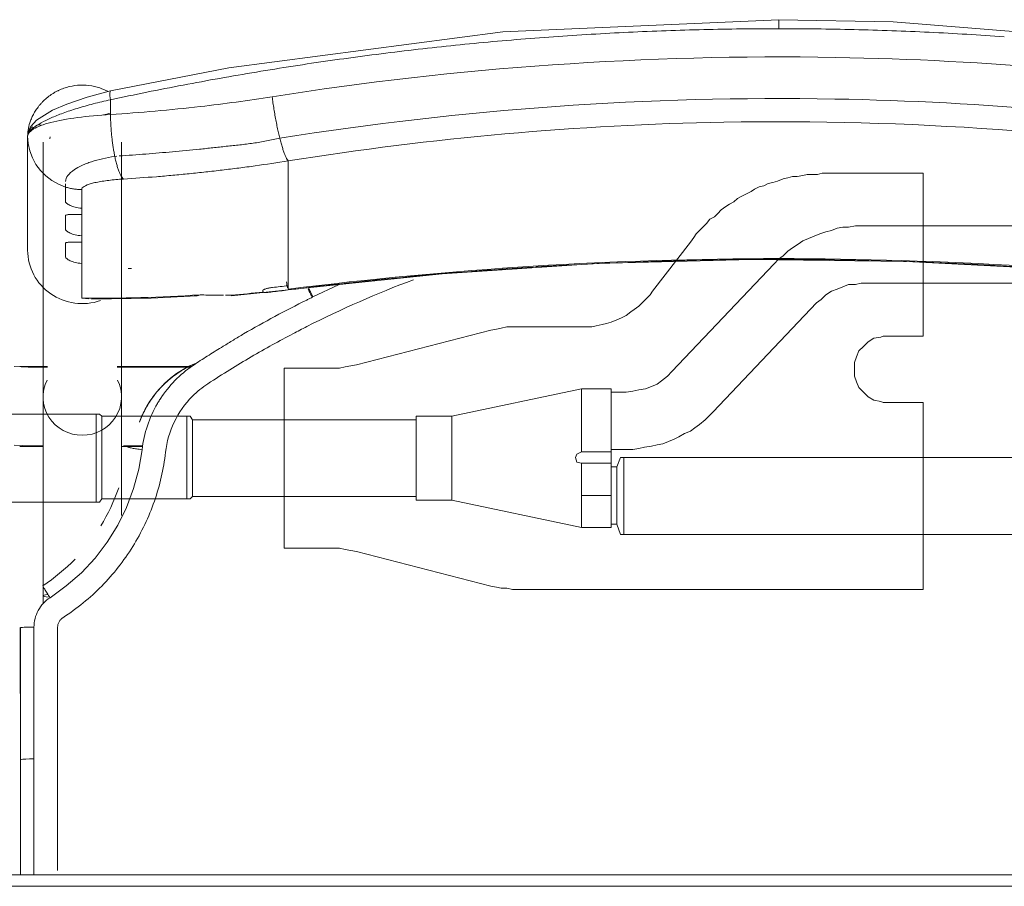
# Model space of a CAD drawing. Header units: metres. Extents: x 3 to 43.5, y -74 to -48.5.
# Tile 90 of 209: x 35.622 to 35.881, y -57.58 to -57.352. Entities that reach past the tile are written whole.
import ezdxf

# ---------------------------------------------------------------- set-up
doc = ezdxf.new("R2010")
doc.units = ezdxf.units.M
doc.linetypes.add('IMPORT-DASHDOT', pattern=[25.4, 12.7, -6.35, 0, -6.35])
doc.layers.add('1PAV - FRIG_dwg', color=7, linetype='Continuous', lineweight=18, true_color=0x767676)
doc.layers.add('HVAC-RFNT', color=30, linetype='Continuous', lineweight=18, true_color=0xff7f00)
doc.layers.add('I-FURN', color=7, linetype='Continuous', lineweight=18)

# ---------------------------------------------------------------- blocks, each defined once
blk = doc.blocks.new('ConjuntoParaAlunoTamanho6 - CJA06_ConjuntoParaAlunoTamanho6-V51-1PAV - FRIGORÍFICA')
at = {"layer": 'I-FURN', "color": 253, "true_color": 0xaaaaaa}
for p, q in [((-0.1979, 0.25969), (-0.1979, 0.22964)), ((-0.19385, 0.25812), (-0.19385, 0.19097)), ((-0.19207, 0.25896), (-0.19202, 0.25906)), ((-0.19202, 0.25906), (-0.19192, 0.25949)), ((-0.17315, 0.19097), (-0.17315, 0.25812)), ((-0.19734, 0.2558), (-0.19665, 0.25395)), ((-0.17493, 0.25435), (-0.17437, 0.25441)), ((-0.19665, 0.25395), (-0.1957, 0.25221)), ((-0.1957, 0.25221), (-0.19451, 0.25062)), ((-0.12923, 0.2438), (-0.12923, 0.25317)), ((-0.12923, 0.24214), (-0.12923, 0.2438)), ((-0.12923, 0.24214), (-0.12923, 0.23653)), ((-0.18366, 0.24073), (-0.18366, 0.23904)), ((-0.12923, 0.23653), (-0.12923, 0.23486)), ((-0.12923, 0.23486), (-0.12923, 0.22925)), ((-0.18366, 0.23345), (-0.18366, 0.23176)), ((-0.12923, 0.22925), (-0.12923, 0.22759)), ((-0.18366, 0.22617), (-0.18366, 0.21701)), ((-0.12923, 0.22759), (-0.12923, 0.22197)), ((-0.12923, 0.22197), (-0.12923, 0.22031)), ((-0.14414, 0.21757), (-0.12926, 0.21915)), ((-0.11598, 0.22048), (-0.1227, 0.21732)), ((-0.18366, 0.21701), (-0.1818, 0.21679)), ((-0.19271, 0.19894), (-0.2, 0.19894)), ((-0.19271, 0.19879), (-0.19385, 0.19879)), ((-0.19385, 0.19879), (-0.19385, 0.19845)), ((-0.19385, 0.19845), (-0.19385, 0.19764)), ((-0.15474, 0.19894), (-0.17429, 0.19894)), ((-0.15494, 0.19879), (-0.17429, 0.19879)), ((-0.19385, 0.19367), (-0.19385, 0.1916)), ((-0.19385, 0.18371), (-0.19385, 0.18582)), ((-0.19385, 0.17809), (-0.19385, 0.17951)), ((-0.2, 0.17794), (-0.19377, 0.17794)), ((-0.17323, 0.17794), (-0.1676, 0.17794)), ((-0.17268, 0.17809), (-0.16757, 0.17809)), ((-0.19385, 0.13857), (-0.19385, 0.13643)), ((-0.19983, 0.13021), (-0.19982, 0.0953)), ((-0.19982, 0.06488), (-0.19982, 0.0953)), ((-0.19982, 0.0953), (-0.19982, 0.09529)), ((-0.19623, 0.09556), (-0.19738, 0.09554)), ((0.247, 0.06497), (-0.247, 0.06497)), ((0.247, 0.06497), (-0.247, 0.06497))]:
    blk.add_line(p, q, dxfattribs=at)
at = {"layer": 'I-FURN', "color": 253, "true_color": 0xaaaaaa, "flags": 128}
for points in [[(0.0001, 0.2904), (-0.07267, 0.28721), (-0.14486, 0.2777), (-0.17603, 0.27161)], [(0.17623, 0.27161), (0.10331, 0.28398), (0.03018, 0.28985), (0.0001, 0.2904)], [(-0.17603, 0.27161), (-0.18218, 0.26997), (-0.18761, 0.26812), (-0.19131, 0.26652), (-0.19557, 0.2639), (-0.19708, 0.26226), (-0.19765, 0.26113), (-0.1979, 0.25971)], [(-0.17607, 0.26928), (-0.17607, 0.26831), (-0.17607, 0.26734), (-0.17607, 0.26637), (-0.17607, 0.2654)], [(-0.1979, 0.24468), (-0.1979, 0.2522), (-0.1979, 0.25971)], [(-0.1979, 0.25969), (-0.19776, 0.25773), (-0.19734, 0.2558)], [(-0.1979, 0.25969), (-0.1979, 0.25218), (-0.1979, 0.24467), (-0.1979, 0.23715), (-0.1979, 0.22964)], [(-0.19451, 0.25062), (-0.19311, 0.2492), (-0.19152, 0.24799)], [(-0.19152, 0.24799), (-0.18977, 0.24701), (-0.1879, 0.24628)], [(-0.1879, 0.24243), (-0.1879, 0.24339), (-0.1879, 0.24435), (-0.1879, 0.24532), (-0.1879, 0.24628)], [(-0.18366, 0.24561), (-0.18366, 0.24439), (-0.18366, 0.24317), (-0.18366, 0.24195), (-0.18366, 0.24073)], [(-0.18366, 0.23904), (-0.18366, 0.23764), (-0.18366, 0.23624), (-0.18366, 0.23485), (-0.18366, 0.23345)], [(-0.1879, 0.23515), (-0.1879, 0.23603), (-0.1879, 0.23692), (-0.1879, 0.2378), (-0.1879, 0.23868)], [(-0.1879, 0.22787), (-0.1879, 0.22876), (-0.1879, 0.22964), (-0.1879, 0.23052), (-0.1879, 0.23141)], [(-0.18366, 0.23176), (-0.18366, 0.23036), (-0.18366, 0.22897), (-0.18366, 0.22757), (-0.18366, 0.22617)], [(-0.12926, 0.21915), (-0.08865, 0.22342), (-0.0479, 0.2261), (-0.00707, 0.22717), (0.03376, 0.22666), (0.07455, 0.22454), (0.11521, 0.22083), (0.12946, 0.21915)], [(-0.1359, 0.2187), (-0.1359, 0.21878), (-0.1359, 0.21886), (-0.1359, 0.21893), (-0.1359, 0.21901)], [(-0.12923, 0.22031), (-0.12923, 0.22007), (-0.12923, 0.21984), (-0.12923, 0.21961), (-0.12923, 0.21937)], [(-0.18111, 0.21677), (-0.16533, 0.21701), (-0.15331, 0.21761)], [(-0.20148, 0.19894), (-0.19961, 0.19888), (-0.19772, 0.19883), (-0.19583, 0.1988), (-0.19394, 0.19879), (-0.19385, 0.19879)], [(-0.20144, 0.17823), (-0.19935, 0.17816), (-0.19725, 0.17811), (-0.19515, 0.17809), (-0.19385, 0.17809)], [(-0.19385, 0.13857), (-0.19385, 0.14057), (-0.19385, 0.14257), (-0.19385, 0.14457), (-0.19385, 0.14656), (-0.19385, 0.14855), (-0.19385, 0.15053), (-0.19385, 0.15249), (-0.19385, 0.15444), (-0.19385, 0.15637), (-0.19385, 0.15827), (-0.19385, 0.16015), (-0.19385, 0.162), (-0.19385, 0.16382), (-0.19385, 0.1656), (-0.19385, 0.16735), (-0.19385, 0.16905), (-0.19385, 0.17071), (-0.19385, 0.17233), (-0.19385, 0.1739), (-0.19385, 0.17541), (-0.19385, 0.17687), (-0.19385, 0.17828), (-0.19385, 0.17963), (-0.19385, 0.18092), (-0.19385, 0.18215), (-0.19385, 0.18331), (-0.19385, 0.18441), (-0.19385, 0.18544), (-0.19385, 0.1864), (-0.19385, 0.18729), (-0.19385, 0.1881), (-0.19385, 0.18885), (-0.19385, 0.18951), (-0.19385, 0.19011), (-0.19385, 0.19062), (-0.19385, 0.19097)], [(-0.17315, 0.19097), (-0.17315, 0.19051), (-0.17315, 0.18998), (-0.17315, 0.18937), (-0.17315, 0.18869), (-0.17315, 0.18793), (-0.17315, 0.1871), (-0.17315, 0.18619), (-0.17315, 0.18522), (-0.17315, 0.18417), (-0.17315, 0.18306), (-0.17315, 0.18188), (-0.17315, 0.18064), (-0.17315, 0.17934), (-0.17315, 0.17798), (-0.17315, 0.17656), (-0.17315, 0.17508), (-0.17315, 0.17355), (-0.17315, 0.17198), (-0.17315, 0.17035), (-0.17315, 0.16868), (-0.17315, 0.16696), (-0.17315, 0.16521), (-0.17315, 0.16342), (-0.17315, 0.16159), (-0.17315, 0.15974)], [(-0.16841, 0.18438), (-0.16841, 0.18437), (-0.16841, 0.18435), (-0.16841, 0.18434), (-0.16841, 0.18432)], [(-0.16774, 0.17706), (-0.16861, 0.17188), (-0.16997, 0.16679), (-0.17181, 0.16185), (-0.17415, 0.15713), (-0.17693, 0.15265), (-0.18013, 0.14846), (-0.18374, 0.14461), (-0.18771, 0.14113), (-0.19199, 0.13805)], [(-0.19623, 0.13025), (-0.19623, 0.12331), (-0.19623, 0.11637), (-0.19623, 0.10942), (-0.19623, 0.10249), (-0.19623, 0.09556)], [(-0.19738, 0.09554), (-0.19841, 0.0955), (-0.1992, 0.09544), (-0.19969, 0.09537), (-0.19982, 0.0953)], [(0.247, 0.06197), (0.1235, 0.06197), (0, 0.06197), (-0.1235, 0.06197), (-0.247, 0.06197)], [(-0.247, 0.06197), (-0.1235, 0.06197), (0, 0.06197), (0.1235, 0.06197), (0.247, 0.06197)]]:
    blk.add_lwpolyline(points, dxfattribs=at)
at = {"layer": 'I-FURN', "color": 253, "true_color": 0xaaaaaa}
for centre, major_axis, ratio, start_param, end_param in [((-0.1835, 0.22964), (-0.0144, 0), 0.978148, 0, 1.909658), ((0.0001, -0.77117), (1.0209, 0), 0.978148, 1.443771, 1.697822), ((0.0001, -0.77159), (1.0211, 0), 0.978148, 1.443771, 1.633569), ((-0.17927, 0.60128), (0.385, 0), 0.978148, 4.732926, 4.735013), ((0.0001, -0.77159), (1.0211, 0), 0.978148, 1.634309, 1.697822), ((-0.1305, 0.22908), (-0.00124, 0.00992), 0.026339, 2.463316, 2.789234), ((-0.17927, 0.60263), (0.395, 0), 0.978148, 4.801491, 4.822541), ((-0.17927, 0.60356), (0.395, 0), 0.978148, 4.828782, 4.839414), ((-0.17927, 0.60221), (0.3948, 0), 0.978148, 4.828842, 4.839414), ((-0.17927, 0.60336), (0.395, 0), 0.978148, 4.701279, 4.780293), ((-0.14501, 0.22754), (-0.00087, 0.00996), 0.018501, 2.957526, 3.350225), ((-0.1835, 0.19097), (0.01035, 0), 0.978148, 2.686587, 4.712389), ((-0.1835, 0.19097), (0.01035, 0), 0.978148, 4.712389, 6.738191), ((-0.1835, 0.13857), (0.01035, 0), 0.069756, 2.648425, 3.665191)]:
    blk.add_ellipse(centre, major_axis=major_axis, ratio=ratio, start_param=start_param, end_param=end_param, dxfattribs=at)
for points in [[(0.0001, 0.29036), (0.0001, 0.29029), (0.0001, 0.29001), (0.0001, 0.28916), (0.0001, 0.28841), (0.0001, 0.28802)], [(-0.05929, 0.28591), (-0.06588, 0.28544), (-0.07245, 0.28489), (-0.07901, 0.28427)], [(-0.03953, 0.28708), (-0.04612, 0.28677), (-0.05271, 0.28638), (-0.05929, 0.28591)], [(-0.01972, 0.28779), (-0.02633, 0.28763), (-0.03293, 0.2874), (-0.03953, 0.28708)], [(0.0001, 0.28802), (-0.00651, 0.28802), (-0.01312, 0.28795), (-0.01972, 0.28779)], [(0.01992, 0.28779), (0.01332, 0.28795), (0.00671, 0.28802), (0.0001, 0.28802)], [(0.03973, 0.28708), (0.03313, 0.2874), (0.02653, 0.28763), (0.01992, 0.28779)], [(0.0595, 0.28591), (0.05292, 0.28638), (0.04633, 0.28677), (0.03973, 0.28708)], [(-0.07901, 0.28427), (-0.08557, 0.28365), (-0.09211, 0.28295), (-0.09864, 0.28217)], [(-0.09864, 0.28217), (-0.10517, 0.28139), (-0.11169, 0.28054), (-0.11819, 0.27961)], [(-0.11819, 0.27961), (-0.12468, 0.27869), (-0.13116, 0.27768), (-0.13762, 0.27661)], [(-0.13762, 0.27661), (-0.14407, 0.27553), (-0.15051, 0.27438), (-0.15692, 0.27316)], [(-0.15692, 0.27316), (-0.16332, 0.27194), (-0.16971, 0.27065), (-0.17607, 0.26928)], [(-0.13346, 0.2701), (-0.13339, 0.26956), (-0.13324, 0.26848), (-0.133, 0.26684), (-0.13272, 0.2652), (-0.13242, 0.26359), (-0.13211, 0.26203), (-0.13178, 0.26053), (-0.13155, 0.25959), (-0.13144, 0.25914)], [(-0.17607, 0.2654), (-0.17914, 0.26523), (-0.18504, 0.2647), (-0.19219, 0.26337), (-0.19682, 0.26165), (-0.1979, 0.26035), (-0.1979, 0.25969)], [(-0.17609, 0.26577), (-0.1767, 0.26561), (-0.17731, 0.26545), (-0.17791, 0.26528)], [(-0.17607, 0.2654), (-0.17606, 0.26498), (-0.17604, 0.26413), (-0.17598, 0.26285), (-0.1759, 0.26156), (-0.17579, 0.26028), (-0.17566, 0.25902), (-0.17551, 0.25778), (-0.17533, 0.25659), (-0.17514, 0.25544), (-0.175, 0.25471), (-0.17493, 0.25435)], [(-0.12923, 0.25317), (-0.12932, 0.25327), (-0.1295, 0.25353), (-0.1298, 0.25409), (-0.13011, 0.25481), (-0.13044, 0.25568), (-0.13077, 0.2567), (-0.1311, 0.25786), (-0.13133, 0.2587), (-0.13144, 0.25914)], [(-0.17493, 0.25435), (-0.17484, 0.25392), (-0.17465, 0.25308), (-0.17435, 0.25195), (-0.17403, 0.25093), (-0.17369, 0.25006), (-0.17335, 0.24934), (-0.173, 0.24877), (-0.17277, 0.2485), (-0.17265, 0.2484)], [(-0.15964, 0.24939), (-0.16109, 0.24926), (-0.16254, 0.24913), (-0.16398, 0.24902)], [(-0.1553, 0.2498), (-0.15675, 0.24966), (-0.15819, 0.24952), (-0.15964, 0.24939)], [(-0.15095, 0.25026), (-0.1524, 0.2501), (-0.15385, 0.24995), (-0.1553, 0.2498)], [(-0.14661, 0.25076), (-0.14806, 0.25058), (-0.14951, 0.25042), (-0.15095, 0.25026)], [(-0.14226, 0.2513), (-0.14371, 0.25111), (-0.14516, 0.25093), (-0.14661, 0.25076)], [(-0.16398, 0.24902), (-0.16687, 0.24878), (-0.16977, 0.24858), (-0.17265, 0.2484)], [(-0.1879, 0.24628), (-0.18756, 0.24617), (-0.18687, 0.24599), (-0.18581, 0.24578), (-0.18474, 0.24565), (-0.18402, 0.24561), (-0.18366, 0.24561)], [(-0.09625, 0.22184), (-0.10584, 0.21825), (-0.1152, 0.21414), (-0.12434, 0.2095)], [(-0.1359, 0.21901), (-0.1359, 0.21905), (-0.13586, 0.21912), (-0.13573, 0.21923), (-0.13549, 0.21935), (-0.13518, 0.21946), (-0.13479, 0.21957), (-0.13436, 0.21967), (-0.1339, 0.21974), (-0.13357, 0.21979), (-0.1334, 0.21981)], [(-0.13585, 0.2186), (-0.13587, 0.21862), (-0.13589, 0.21865), (-0.1359, 0.21868), (-0.1359, 0.2187)], [(-0.12335, 0.21813), (-0.12356, 0.21856), (-0.12377, 0.21898), (-0.12395, 0.21936)], [(-0.12289, 0.21723), (-0.12304, 0.21753), (-0.12319, 0.21783), (-0.12334, 0.21813)], [(-0.15397, 0.21772), (-0.15349, 0.21752), (-0.153, 0.21758), (-0.15247, 0.21788)], [(-0.14577, 0.21777), (-0.14522, 0.21777), (-0.14467, 0.21778), (-0.14412, 0.21779)], [(-0.12436, 0.21651), (-0.12717, 0.21512), (-0.13276, 0.21224), (-0.13826, 0.20916), (-0.14098, 0.20758)], [(-0.1227, 0.21732), (-0.12297, 0.21719), (-0.12353, 0.21692), (-0.12408, 0.21665), (-0.12436, 0.21651)], [(-0.12798, 0.20762), (-0.13157, 0.20574), (-0.13889, 0.20168), (-0.14651, 0.19698), (-0.1504, 0.19445)], [(-0.12434, 0.2095), (-0.12494, 0.2092), (-0.12615, 0.20858), (-0.12737, 0.20794), (-0.12798, 0.20762)], [(-0.14098, 0.20758), (-0.14188, 0.20704), (-0.14368, 0.20597), (-0.14546, 0.20487), (-0.14635, 0.20432)], [(-0.14638, 0.20431), (-0.14762, 0.20355), (-0.1501, 0.202), (-0.15256, 0.20043), (-0.15378, 0.19963)], [(-0.16501, 0.19076), (-0.16447, 0.19151), (-0.16331, 0.19295), (-0.16135, 0.19493), (-0.15919, 0.19669), (-0.15764, 0.19771), (-0.15683, 0.19818)], [(-0.15378, 0.19963), (-0.1555, 0.19851), (-0.15869, 0.19594), (-0.16134, 0.1928), (-0.1625, 0.1911)], [(-0.1568, 0.1982), (-0.15576, 0.1988), (-0.15475, 0.1993), (-0.15376, 0.19971)], [(-0.1504, 0.19445), (-0.15113, 0.19396), (-0.15256, 0.19293), (-0.15386, 0.19174), (-0.15448, 0.19112)], [(-0.1625, 0.1911), (-0.16271, 0.1908), (-0.16313, 0.19018), (-0.16352, 0.18955), (-0.16371, 0.18924)], [(-0.15448, 0.19112), (-0.15645, 0.18912), (-0.15969, 0.18452), (-0.16124, 0.17915), (-0.16156, 0.17636)], [(-0.16371, 0.18924), (-0.16479, 0.18738), (-0.16656, 0.18343), (-0.1675, 0.1792), (-0.16774, 0.17706)], [(-0.16774, 0.17706), (-0.16823, 0.17712), (-0.16921, 0.17725), (-0.17046, 0.17746), (-0.17128, 0.17766), (-0.17147, 0.17776), (-0.17146, 0.1778)], [(-0.17391, 0.16699), (-0.17512, 0.16348), (-0.17671, 0.16011), (-0.17864, 0.15696)], [(-0.1854, 0.14823), (-0.18797, 0.14558), (-0.19084, 0.14321), (-0.19391, 0.14119)], [(-0.19391, 0.14119), (-0.19393, 0.14119), (-0.19385, 0.14103), (-0.19344, 0.14033), (-0.19278, 0.13928), (-0.19225, 0.13846), (-0.19199, 0.13805)], [(-0.19199, 0.13805), (-0.19265, 0.13762), (-0.19383, 0.13663), (-0.19519, 0.13473), (-0.19604, 0.13255), (-0.19622, 0.13104), (-0.19623, 0.13025)], [(-0.18863, 0.13277), (-0.18884, 0.13263), (-0.18922, 0.13231), (-0.18966, 0.1317), (-0.18994, 0.13099), (-0.19, 0.1305), (-0.19, 0.13025)], [(-0.19623, 0.13025), (-0.19672, 0.13025), (-0.1977, 0.13025), (-0.19891, 0.13024), (-0.19969, 0.13022), (-0.19984, 0.13021), (-0.19982, 0.1302)], [(-0.19982, 0.12147), (-0.19982, 0.12438), (-0.19982, 0.12729), (-0.19982, 0.1302)], [(-0.19982, 0.1302), (-0.19982, 0.12438), (-0.19982, 0.11273), (-0.19982, 0.1011), (-0.19982, 0.09529)], [(-0.19982, 0.09528), (-0.19982, 0.1011), (-0.19982, 0.10691), (-0.19982, 0.11273)], [(-0.19982, 0.09529), (-0.19982, 0.08515), (-0.19982, 0.07502), (-0.19982, 0.06488)], [(-0.19982, 0.06488), (-0.19982, 0.06837), (-0.19982, 0.07185), (-0.19982, 0.07534)]]:
    blk.add_open_spline(points, degree=3, dxfattribs=at)
for points, knots in [([(-0.13346, 0.2701), (-0.0847, 0.2778), (0.00519, 0.28415), (0.09466, 0.27626), (0.13366, 0.2701)], [-1, -1, -1, -1, -0.444444, 0, 0, 0, 0]), ([(-0.1979, 0.25971), (-0.1979, 0.26019), (-0.19783, 0.26127), (-0.19747, 0.26287), (-0.19695, 0.2643), (-0.19642, 0.26543), (-0.19585, 0.26637), (-0.19534, 0.26711), (-0.19492, 0.26766), (-0.19447, 0.26819), (-0.19382, 0.2689), (-0.19291, 0.26975), (-0.1919, 0.27053), (-0.19105, 0.27107), (-0.1904, 0.27144), (-0.18973, 0.27177), (-0.18883, 0.27217), (-0.18719, 0.27275), (-0.18474, 0.2732), (-0.18174, 0.27315), (-0.17906, 0.27255), (-0.17745, 0.27187), (-0.17679, 0.27153)], [0, 0, 0, 0, 0.0625, 0.125, 0.15625, 0.1875, 0.21875, 0.234375, 0.25, 0.265625, 0.28125, 0.3125, 0.34375, 0.359375, 0.375, 0.390625, 0.40625, 0.4375, 0.5, 0.5625, 0.625, 0.6721865, 0.6721865, 0.6721865, 0.6721865]), ([(-0.1761, 0.27156), (-0.17616, 0.27149), (-0.17627, 0.27106), (-0.17619, 0.27003), (-0.17607, 0.26928)], [0.625, 0.625, 0.625, 0.625, 0.75, 1, 1, 1, 1]), ([(-0.17607, 0.2654), (-0.1682, 0.2659), (-0.154, 0.26716), (-0.13977, 0.2691), (-0.13346, 0.2701)], [-1, -1, -1, -1, -0.444444, 0, 0, 0, 0]), ([(-0.13144, 0.25914), (-0.08343, 0.26683), (0.00512, 0.27318), (0.09323, 0.26529), (0.13164, 0.25914)], [-1, -1, -1, -1, -0.444444, 0, 0, 0, 0]), ([(-0.1979, 0.25971), (-0.1979, 0.26034), (-0.19688, 0.26187), (-0.19282, 0.26411), (-0.18865, 0.26578), (-0.18491, 0.26704), (-0.18064, 0.26823), (-0.1776, 0.26895), (-0.17607, 0.26928)], [0, 0, 0, 0, 0.25, 0.5, 0.625, 0.75, 0.875, 1, 1, 1, 1]), ([(-0.1965, 0.2622), (-0.19671, 0.26207), (-0.1971, 0.26176), (-0.19769, 0.26096), (-0.1979, 0.26021), (-0.1979, 0.25971)], [0.75, 0.75, 0.75, 0.75, 0.8125, 0.875, 1, 1, 1, 1]), ([(-0.19421, 0.2626), (-0.1945, 0.26266), (-0.19502, 0.2627), (-0.19554, 0.2626), (-0.19576, 0.26254)], [0.5473049, 0.5473049, 0.5473049, 0.5473049, 0.625, 0.6812684, 0.6812684, 0.6812684, 0.6812684]), ([(0.12943, 0.25317), (0.08224, 0.26075), (-0.00484, 0.26702), (-0.09148, 0.25924), (-0.12923, 0.25317)], [-1, -1, -1, -1, -0.444444, 0, 0, 0, 0]), ([(-0.17381, 0.25447), (-0.17147, 0.25462), (-0.16677, 0.25497), (-0.1597, 0.25557), (-0.1538, 0.25614), (-0.14908, 0.25663), (-0.14554, 0.25703), (-0.14198, 0.25739), (-0.13843, 0.25782), (-0.13492, 0.25842), (-0.13259, 0.25889), (-0.13144, 0.25914)], [0, 0, 0, 0, 0.166667, 0.333333, 0.5, 0.583333, 0.666667, 0.75, 0.833333, 0.916667, 1, 1, 1, 1]), ([(-0.1879, 0.24778), (-0.18791, 0.24829), (-0.1875, 0.24933), (-0.18588, 0.25077), (-0.184, 0.25182), (-0.1824, 0.2525), (-0.17978, 0.25344), (-0.17715, 0.25404), (-0.17493, 0.25435)], [0, 0, 0, 0, 0.2, 0.4, 0.55, 0.625, 0.7, 1, 1, 1, 1]), ([(-0.12923, 0.25317), (-0.13213, 0.25271), (-0.13647, 0.25207), (-0.14082, 0.25148), (-0.14226, 0.2513)], [-1, -1, -1, -1, -0.8, -0.7, -0.7, -0.7, -0.7]), ([(-0.1879, 0.24628), (-0.1879, 0.24644), (-0.1879, 0.2467), (-0.1879, 0.247), (-0.1879, 0.2471)], [0, 0, 0, 0, 0.4, 0.6, 0.6, 0.6, 0.6]), ([(-0.17265, 0.2484), (-0.17333, 0.24836), (-0.17532, 0.24821), (-0.17777, 0.24791), (-0.17985, 0.24753), (-0.18163, 0.2471), (-0.18322, 0.24646), (-0.18366, 0.2459), (-0.18366, 0.24561)], [-1, -1, -1, -1, -0.888889, -0.666667, -0.555556, -0.444444, -0.222222, 0, 0, 0, 0]), ([(-0.18366, 0.24073), (-0.18428, 0.24075), (-0.18512, 0.24088), (-0.18609, 0.24117), (-0.18671, 0.24142), (-0.18723, 0.2417), (-0.18762, 0.24198), (-0.18784, 0.24222), (-0.1879, 0.24236), (-0.1879, 0.24243)], [0, 0, 0, 0, 0.25, 0.375, 0.5, 0.625, 0.75, 0.875, 1, 1, 1, 1]), ([(-0.1879, 0.23868), (-0.1879, 0.23875), (-0.18784, 0.23885), (-0.18762, 0.23896), (-0.18723, 0.23902), (-0.18671, 0.23904), (-0.18609, 0.23904), (-0.18512, 0.23903), (-0.18428, 0.23902), (-0.18366, 0.23904)], [0, 0, 0, 0, 0.125, 0.25, 0.375, 0.5, 0.625, 0.75, 1, 1, 1, 1]), ([(-0.18366, 0.23345), (-0.18428, 0.23348), (-0.18512, 0.2336), (-0.18609, 0.23389), (-0.18671, 0.23414), (-0.18723, 0.23442), (-0.18762, 0.2347), (-0.18784, 0.23494), (-0.1879, 0.23508), (-0.1879, 0.23515)], [0, 0, 0, 0, 0.25, 0.375, 0.5, 0.625, 0.75, 0.875, 1, 1, 1, 1]), ([(-0.1879, 0.23141), (-0.1879, 0.23147), (-0.18784, 0.23158), (-0.18762, 0.23168), (-0.18723, 0.23174), (-0.18671, 0.23176), (-0.18609, 0.23176), (-0.18512, 0.23175), (-0.18428, 0.23175), (-0.18366, 0.23176)], [0, 0, 0, 0, 0.125, 0.25, 0.375, 0.5, 0.625, 0.75, 1, 1, 1, 1]), ([(-0.18366, 0.22617), (-0.18428, 0.2262), (-0.18512, 0.22633), (-0.18609, 0.22661), (-0.18671, 0.22687), (-0.18723, 0.22714), (-0.18762, 0.22742), (-0.18784, 0.22767), (-0.1879, 0.22781), (-0.1879, 0.22787)], [0, 0, 0, 0, 0.25, 0.375, 0.5, 0.625, 0.75, 0.875, 1, 1, 1, 1]), ([(-0.1334, 0.21866), (-0.1337, 0.21862), (-0.13425, 0.21856), (-0.13488, 0.2185), (-0.13529, 0.21849), (-0.13555, 0.2185), (-0.13573, 0.21853), (-0.13582, 0.21857), (-0.13585, 0.2186)], [0, 0, 0, 0, 0.25, 0.5, 0.625, 0.75, 0.875, 1, 1, 1, 1]), ([(-0.12388, 0.21967), (-0.12372, 0.21936), (-0.12333, 0.2186), (-0.12291, 0.21776), (-0.1227, 0.21732)], [0.5302375, 0.5302375, 0.5302375, 0.5302375, 0.75, 1, 1, 1, 1]), ([(-0.15247, 0.21788), (-0.15113, 0.21782), (-0.14908, 0.21777), (-0.14698, 0.21776), (-0.14627, 0.21776)], [0, 0, 0, 0, 0.5, 0.75, 0.75, 0.75, 0.75]), ([(-0.1535, 0.1999), (-0.15406, 0.19967), (-0.15585, 0.19886), (-0.15753, 0.19787), (-0.15863, 0.1971)], [0.6367527, 0.6367527, 0.6367527, 0.6367527, 0.75, 1, 1, 1, 1]), ([(-0.15863, 0.1971), (-0.16081, 0.19558), (-0.16383, 0.19273), (-0.16686, 0.18807), (-0.16796, 0.18563), (-0.16841, 0.18438)], [0, 0, 0, 0, 0.5, 0.75, 1, 1, 1, 1]), ([(-0.16841, 0.18432), (-0.16799, 0.18547), (-0.16725, 0.18714), (-0.16604, 0.18925), (-0.16537, 0.19026), (-0.16501, 0.19076)], [0, 0, 0, 0, 0.5, 0.75, 1, 1, 1, 1]), ([(-0.16156, 0.17636), (-0.16208, 0.17191), (-0.16353, 0.16549), (-0.16692, 0.15729), (-0.1701, 0.15145), (-0.17391, 0.14602), (-0.17976, 0.13936), (-0.18487, 0.13521), (-0.18863, 0.13277)], [0, 0, 0, 0, 0.25, 0.375, 0.5, 0.625, 0.75, 1, 1, 1, 1]), ([(-0.19, 0.13025), (-0.19, 0.12863), (-0.19, 0.12547), (-0.19, 0.12092), (-0.19, 0.1173), (-0.19, 0.1145), (-0.19, 0.11243), (-0.19, 0.11052), (-0.19, 0.10828), (-0.19, 0.10624), (-0.19, 0.10408), (-0.19, 0.10228), (-0.19, 0.10023), (-0.19, 0.09774), (-0.19, 0.09515), (-0.19, 0.09189), (-0.19, 0.08842), (-0.19, 0.08419), (-0.19, 0.08049), (-0.19, 0.07684), (-0.19, 0.07351), (-0.19, 0.07081), (-0.19, 0.0683), (-0.19, 0.06666), (-0.19, 0.06612)], [0, 0, 0, 0, 0.03125, 0.0625, 0.09375, 0.109375, 0.125, 0.140625, 0.15625, 0.1875, 0.203125, 0.21875, 0.234375, 0.25, 0.265625, 0.28125, 0.3125, 0.328125, 0.34375, 0.359375, 0.3671875, 0.375, 0.3828125, 0.3865101, 0.3865101, 0.3865101, 0.3865101]), ([(-0.19623, 0.06488), (-0.19623, 0.06802), (-0.19623, 0.0747), (-0.19623, 0.0849), (-0.19623, 0.09203), (-0.19623, 0.09556)], [0.8397159, 0.8397159, 0.8397159, 0.8397159, 0.8888889, 0.9444444, 1, 1, 1, 1])]:
    blk.add_open_spline(points, degree=3, knots=knots, dxfattribs=at)
blk = doc.blocks.new('4 GRE - ESCOLA DE CINEMA E AUDIOVISUAL CINE REX R07_rvt-1-1PAV - FRIGORÍFICA')
at = {"layer": 'I-FURN', "color": 253, "lineweight": 18, "true_color": 0xaaaaaa}
blk.add_blockref('ConjuntoParaAlunoTamanho6 - CJA06_ConjuntoParaAlunoTamanho6-V51-1PAV - FRIGORÍFICA', (35.82168, -57.64244), dxfattribs=at)
blk = doc.blocks.new('1PAV - FRIG_dwg_A$C6C196F98-1155289-1PAV - FRIGORÍFICA')
at = {"layer": 'HVAC-RFNT'}
for p, q in [((-0.43525, 0.07557), (-0.43525, 0.05853)), ((-0.39358, 0.05663), (-0.39358, 0.07747)), ((-0.35797, 0.05663), (-0.35797, 0.07747)), ((-0.21365, 0.02178), (-0.21857, 0.02178)), ((-0.2038, 0.00284), (-0.2038, 0.02178)), ((-0.07349, -0.01345), (-0.07349, 0.01383)), ((-0.04356, -0.01458), (-0.04356, 0.01458)), ((-0.01061, -0.01572), (-0.01061, 0.01572)), ((-0.16099, 0.01269), (-0.16099, -0.01269)), ((-0.44851, 0.00133), (-0.44851, -0.02595)), ((-0.41252, -0.02595), (-0.41252, 0.00133)), ((-0.21781, -0.02519), (-0.21781, 0.00019)), ((-0.49017, -0.0017), (-0.49017, -0.02292)), ((-0.21554, -0.02178), (-0.21554, -0.00284)), ((-0.21365, -0.0017), (-0.2038, -0.0017)), ((-0.07538, -0.01269), (-0.14925, -0.01269))]:
    blk.add_line(p, q, dxfattribs=at)
at = {"layer": 'HVAC-RFNT', "linetype": 'IMPORT-DASHDOT'}
blk.add_line((-0.21365, -0.01231), (-0.2038, -0.01231), dxfattribs=at)
at = {"layer": 'HVAC-RFNT', "color": 251, "true_color": 0x656565}
blk.add_line((-0.31668, -0.04337), (-0.18107, -0.04337), dxfattribs=at)
at = {"layer": 'HVAC-RFNT', "color": 251, "linetype": 'IMPORT-DASHDOT', "true_color": 0x656565, "flags": 128}
for points in [[(-0.18107, -0.04337), (-0.17917, -0.04299), (-0.17728, -0.04299), (-0.17577, -0.04262), (-0.17387, -0.04224), (-0.12955, -0.03087), (-0.12766, -0.03049), (-0.12576, -0.03012), (-0.12387, -0.02974), (-0.12198, -0.02974), (-0.10569, -0.02974), (-0.10569, 0.02974), (-0.12198, 0.02974), (-0.12387, 0.02974), (-0.12576, 0.03012), (-0.12766, 0.03049), (-0.12955, 0.03087), (-0.17387, 0.04224), (-0.17577, 0.04262), (-0.17728, 0.04299), (-0.17917, 0.04337), (-0.18107, 0.04337), (-0.2038, 0.04337), (-0.20531, 0.04337), (-0.20721, 0.04337), (-0.20872, 0.04375), (-0.21062, 0.04413), (-0.21213, 0.04451), (-0.21365, 0.04489), (-0.21554, 0.04565), (-0.21706, 0.0464), (-0.21857, 0.04716), (-0.22009, 0.0483), (-0.22122, 0.04906), (-0.22274, 0.05019), (-0.22387, 0.05133), (-0.22501, 0.05246), (-0.22653, 0.05398), (-0.22728, 0.05512), (-0.23978, 0.0714), (-0.24092, 0.07292), (-0.24168, 0.07406), (-0.24281, 0.07519), (-0.24395, 0.07633), (-0.24509, 0.07747), (-0.24622, 0.07898), (-0.24774, 0.07974), (-0.24887, 0.08087), (-0.25001, 0.08201), (-0.25153, 0.08315), (-0.25266, 0.08391), (-0.25418, 0.08466), (-0.25531, 0.0858), (-0.25683, 0.08656), (-0.25835, 0.08731), (-0.25986, 0.08807), (-0.261, 0.08883), (-0.26251, 0.08959), (-0.26403, 0.08997), (-0.26554, 0.09072), (-0.26706, 0.0911), (-0.26857, 0.09148), (-0.27047, 0.09224), (-0.27198, 0.09262), (-0.2735, 0.093), (-0.27501, 0.093), (-0.27691, 0.09338), (-0.27842, 0.09375), (-0.27994, 0.09375), (-0.28183, 0.09375), (-0.28335, 0.09413), (-0.28486, 0.09413), (-0.31668, 0.09413), (-0.31668, 0.04034)], [(-0.31668, 0.04034), (-0.30456, 0.04034), (-0.30342, 0.04034), (-0.30267, 0.03996), (-0.30039, 0.03959), (-0.2985, 0.03845), (-0.29698, 0.03693), (-0.29547, 0.03542), (-0.29471, 0.03352), (-0.29395, 0.03163), (-0.29395, 0.03049), (-0.29395, 0.02936), (-0.29395, 0.02822), (-0.29395, 0.02708), (-0.29471, 0.02519), (-0.29547, 0.0233), (-0.29698, 0.02178), (-0.2985, 0.02027), (-0.30039, 0.01913), (-0.30267, 0.01875), (-0.30342, 0.01837), (-0.30456, 0.01837), (-0.31668, 0.01837), (-0.31668, -0.04337)]]:
    blk.add_lwpolyline(points, dxfattribs=at)
at = {"layer": 'HVAC-RFNT', "flags": 128}
for points in [[(-0.43752, 0.05966), (-0.44547, 0.05966), (-0.44547, 0.07481), (-0.43752, 0.07481)], [(-0.39585, 0.07557), (-0.43638, 0.07557), (-0.43752, 0.07481), (-0.43752, 0.05966), (-0.43638, 0.05853), (-0.39585, 0.05853), (-0.39585, 0.07557), (-0.39471, 0.07747), (-0.35683, 0.07747), (-0.35608, 0.07671)], [(-0.35608, 0.05777), (-0.35608, 0.07671), (-0.29623, 0.07671), (-0.29433, 0.07671), (-0.29206, 0.07633), (-0.29016, 0.07633), (-0.28827, 0.07595), (-0.28638, 0.07519), (-0.28448, 0.07481), (-0.28259, 0.07406), (-0.28069, 0.0733), (-0.2788, 0.07254), (-0.27691, 0.07178), (-0.27539, 0.07065), (-0.2735, 0.06951), (-0.27198, 0.06837), (-0.27047, 0.06686), (-0.26895, 0.06572), (-0.26744, 0.06421), (-0.23372, 0.0286), (-0.23221, 0.02708), (-0.23031, 0.02557), (-0.2288, 0.02443), (-0.2269, 0.02368), (-0.22501, 0.02292), (-0.22274, 0.02254), (-0.22084, 0.02216), (-0.21857, 0.02178)], [(-0.21365, 0.00284), (-0.21857, 0.00284), (-0.22084, 0.00284), (-0.22274, 0.00322), (-0.22463, 0.0036), (-0.2269, 0.00398), (-0.2288, 0.00436), (-0.23069, 0.00474), (-0.23259, 0.00549), (-0.23448, 0.00625), (-0.236, 0.00701), (-0.23789, 0.00814), (-0.23978, 0.0089), (-0.2413, 0.01004), (-0.24281, 0.01117), (-0.24471, 0.01269), (-0.24584, 0.01383), (-0.24736, 0.01534), (-0.28145, 0.05133), (-0.28297, 0.05246), (-0.28448, 0.05398), (-0.28638, 0.05512), (-0.28827, 0.05587), (-0.29016, 0.05663), (-0.29206, 0.05739), (-0.29433, 0.05739), (-0.29623, 0.05777), (-0.35608, 0.05777), (-0.35683, 0.05663), (-0.39471, 0.05663), (-0.39585, 0.05853)], [(-0.2038, 0.00208), (-0.20228, 0.00133), (-0.2019, 0.00019), (-0.20228, -0.00133), (-0.2038, -0.0017), (-0.2038, -0.02292), (-0.16099, -0.01383), (-0.16099, 0.01383), (-0.2038, 0.02292), (-0.21365, 0.02292), (-0.21365, -0.02292), (-0.2038, -0.02292)], [(-0.21365, 0.00208), (-0.2038, 0.00208), (-0.2038, 0.02292)], [(-0.16099, -0.01383), (-0.14925, -0.01383), (-0.14925, 0.01383), (-0.16099, 0.01383)], [(-0.14925, 0.01269), (-0.07538, 0.01269), (-0.07462, 0.01383), (-0.04546, 0.01383)], [(-0.04546, -0.01345), (-0.04546, 0.01383), (-0.0447, 0.01458), (-0.01288, 0.01458), (-0.01288, -0.01458), (-0.0447, -0.01458), (-0.04546, -0.01345), (-0.07462, -0.01345), (-0.07538, -0.01269), (-0.07538, 0.01269)], [(-0.01288, 0.01458), (-0.01174, 0.01572), (0, 0.01572), (0, -0.01572), (-0.01174, -0.01572), (-0.01288, -0.01458)], [(-0.21365, -0.00284), (-0.21554, -0.00284), (-0.21668, 0.00019), (-0.41062, 0.00019), (-0.41176, 0.00133), (-0.44926, 0.00133), (-0.4504, -0.0017)], [(-0.21365, -0.02178), (-0.21554, -0.02178), (-0.21668, -0.02519), (-0.41062, -0.02519), (-0.41062, 0.00019)], [(-0.4504, -0.02292), (-0.4504, -0.0017), (-0.49131, -0.0017), (-0.49207, -0.0036)], [(-0.49207, -0.0214), (-0.49207, -0.0036), (-0.50002, -0.0036), (-0.50002, -0.0214), (-0.49207, -0.0214), (-0.49131, -0.02292), (-0.4504, -0.02292), (-0.44926, -0.02595), (-0.41176, -0.02595), (-0.41062, -0.02519)]]:
    blk.add_lwpolyline(points, dxfattribs=at)
blk = doc.blocks.new('1PAV - FRIG_dwg-1115125-1PAV - FRIGORÍFICA')
at = {"extrusion": (0, 0, -1), "xscale": 0.798, "yscale": 0.798, "zscale": -0.798}
blk.add_blockref('1PAV - FRIG_dwg_A$C6C196F98-1155289-1PAV - FRIGORÍFICA', (-14.05209, 5.43238), dxfattribs=at)

msp = doc.modelspace()

# ---------------------------------------------------------------- block references
at = {"lineweight": 5}
msp.add_blockref('4 GRE - ESCOLA DE CINEMA E AUDIOVISUAL CINE REX R07_rvt-1-1PAV - FRIGORÍFICA', (0, 0), dxfattribs=at)
at = {"layer": '1PAV - FRIG_dwg', "color": 7}
msp.add_blockref('1PAV - FRIG_dwg-1115125-1PAV - FRIGORÍFICA', (21.555, -62.9), dxfattribs=at)

doc.saveas('drawing.dxf')
